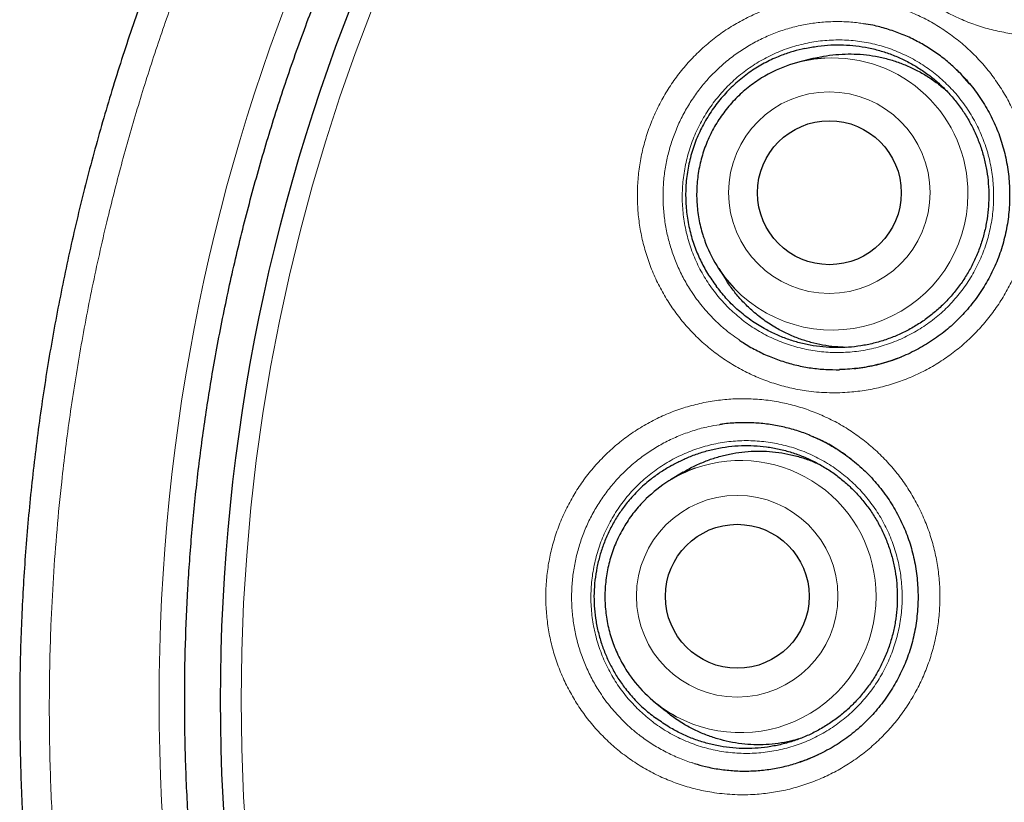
# Model space of a CAD drawing. Header units: millimetres. Extents: x 8 to 961, y 12 to 932.
# Tile 121 of 177: x 545.72 to 554.1, y 913.35 to 920. Entities that reach past the tile are written whole.
import ezdxf

# ---------------------------------------------------------------- set-up
doc = ezdxf.new("R2010")
doc.units = ezdxf.units.MM

msp = doc.modelspace()

# ---------------------------------------------------------------- linework, layer by layer
at = {"color": 7, "linetype": 'Continuous', "lineweight": 30}
for p, q in [((552.4808, 919.6743), (552.358, 919.6435)), ((553.8036, 919.458), (553.74, 919.5293)), ((553.8105, 919.4499), (553.8041, 919.458)), ((551.6679, 917.8852), (551.737, 917.779)), ((551.366, 916.1537), (551.2577, 916.088)), ((551.1165, 914.2044), (551.2139, 914.1233)), ((552.4209, 913.7111), (552.5025, 913.7461)), ((552.5028, 913.7462), (552.5145, 913.7513))]:
    msp.add_line(p, q, dxfattribs=at)
at = {"color": 8, "linetype": 'Continuous', "lineweight": 0}
for p, q in [((552.761, 916.291), (552.6907, 916.3381)), ((552.5025, 913.7461), (552.5123, 913.7503))]:
    msp.add_line(p, q, dxfattribs=at)
for centre, radius in [((563.6023, 914.2158), 16.6978), ((563.6023, 914.2158), 15.9984), ((552.6094, 918.5317), 0.8577), ((551.8257, 915.0985), 0.8578)]:
    msp.add_circle(centre, radius, dxfattribs=at)
at = {"color": 7, "linetype": 'Continuous', "lineweight": 30}
for centre, radius in [((563.6023, 914.2158), 16.1738), ((552.6099, 918.5311), 0.6121), ((551.8263, 915.0984), 0.6122)]:
    msp.add_circle(centre, radius, dxfattribs=at)
for centre, radius, start, end in [((552.6386, 918.5237), 1.1544, 93.38953, 117.70926), ((552.6353, 918.5151), 1.1545, 199.39885, 223.63962), ((551.8558, 915.101), 1.1541, 109.71241, 134.3458), ((551.8552, 915.0914), 1.1542, 217.36649, 241.76961)]:
    msp.add_arc(centre, radius, start, end, dxfattribs=at)
at = {"color": 8, "linetype": 'Continuous', "lineweight": 0}
for centre, radius, start, end in [((552.6372, 918.5257), 1.1523, 359.72321, 93.32531), ((552.6336, 918.519), 1.1559, 223.84009, 0.0541), ((551.8535, 915.1004), 1.1539, 359.79656, 109.59644), ((551.8529, 915.093), 1.1546, 241.9104, 0.15981)]:
    msp.add_arc(centre, radius, start, end, dxfattribs=at)
at = {"color": 7, "linetype": 'Continuous', "lineweight": 30}
for points, knots in [([(563.6023, 932.0679), (563.5288, 932.0678), (563.3638, 932.0675), (563.1074, 932.062), (562.8327, 932.0523), (562.5578, 932.0381), (562.2827, 932.0198), (562.0077, 931.9971), (561.7329, 931.9701), (561.4581, 931.9389), (561.1835, 931.9034), (560.9089, 931.8635), (560.6347, 931.8194), (560.3611, 931.7711), (560.0885, 931.7185), (559.8168, 931.6617), (559.5459, 931.6007), (559.2758, 931.5355), (559.0067, 931.4661), (558.739, 931.3926), (558.4728, 931.3151), (558.2081, 931.2335), (557.9447, 931.1479), (557.6828, 931.0582), (557.4226, 930.9646), (557.1644, 930.8672), (556.9083, 930.7659), (556.6535, 930.6606), (556.4, 930.5512), (556.1478, 930.4378), (555.8977, 930.3205), (555.6495, 930.1994), (555.4033, 930.0745), (555.1591, 929.9458), (554.9169, 929.8132), (554.6765, 929.6768), (554.4381, 929.5365), (554.2015, 929.3924), (553.9667, 929.2443), (553.7338, 929.0924), (553.5027, 928.9364), (553.2735, 928.7766), (553.0468, 928.6134), (552.823, 928.447), (552.6026, 928.2776), (552.3853, 928.1053), (552.171, 927.9299), (551.9598, 927.7515), (551.7516, 927.57), (551.5464, 927.3854), (551.3442, 927.1978), (551.145, 927.0071), (550.9487, 926.8132), (550.7554, 926.6163), (550.565, 926.4162), (550.3776, 926.2129), (550.193, 926.0065), (550.0116, 925.7972), (549.8336, 925.5852), (549.6588, 925.3704), (549.4872, 925.1526), (549.3186, 924.9318), (549.1532, 924.7081), (548.991, 924.4816), (548.8322, 924.2523), (548.6769, 924.0206), (548.5252, 923.7865), (548.3772, 923.5502), (548.2329, 923.3118), (548.0925, 923.0715), (547.956, 922.8294), (547.8235, 922.5857), (547.6952, 922.3404), (547.5708, 922.0935), (547.4503, 921.8448), (547.3336, 921.5941), (547.2207, 921.3415), (547.1118, 921.0873), (547.007, 920.8318), (546.9063, 920.5751), (546.8099, 920.3174), (546.7173, 920.0579), (546.6285, 919.7964), (546.5436, 919.5329), (546.4627, 919.268), (546.3859, 919.0017), (546.3132, 918.734), (546.2444, 918.4647), (546.1799, 918.1946), (546.1196, 917.9239), (546.0637, 917.6525), (546.0118, 917.3797), (545.9639, 917.1054), (545.9202, 916.8298), (545.8807, 916.5533), (545.8454, 916.2759), (545.8144, 915.9981), (545.7877, 915.7201), (545.7652, 915.442), (545.7472, 915.1643), (545.7334, 914.8871), (545.724, 914.6106), (545.7189, 914.3351), (545.7182, 914.0605), (545.7217, 913.7852), (545.7295, 913.509), (545.7415, 913.2318), (545.7579, 912.955), (545.7785, 912.6785), (545.8034, 912.4023), (545.8326, 912.1265), (545.8661, 911.851), (545.9038, 911.576), (545.9459, 911.3013), (545.9922, 911.0269), (546.0428, 910.753), (546.0977, 910.4794), (546.157, 910.2063), (546.2204, 909.9337), (546.288, 909.6622), (546.3597, 909.3923), (546.4353, 909.1242), (546.5148, 908.8578), (546.5984, 908.5932), (546.6859, 908.3302), (546.7773, 908.0689), (546.8728, 907.8092), (546.9722, 907.5511), (547.0756, 907.2946), (547.1831, 907.0396), (547.2945, 906.7861), (547.4099, 906.5342), (547.5295, 906.2837), (547.653, 906.0346), (547.7805, 905.7872), (547.912, 905.5417), (548.0473, 905.298), (548.1865, 905.056), (548.3297, 904.8159), (548.4766, 904.5779), (548.627, 904.3423), (548.7808, 904.1095), (548.938, 903.8792), (549.0987, 903.6514), (549.263, 903.4259), (549.4306, 903.2032), (549.6016, 902.9831), (549.7759, 902.7657), (549.9535, 902.5509), (550.1345, 902.3389), (550.3187, 902.1297), (550.5059, 901.9236), (550.6961, 901.7207), (550.8892, 901.5208), (551.0854, 901.3241), (551.2846, 901.1303), (551.4868, 900.9396), (551.692, 900.752), (551.9003, 900.5675), (552.1116, 900.386), (552.3263, 900.2073), (552.5441, 900.0315), (552.7645, 899.859), (552.9876, 899.6904), (553.1488, 899.571), (553.2364, 899.5089), (553.2481, 899.5007)], [0, 0, 0, 0, 0.0048706, 0.0109475, 0.0170113, 0.0231073, 0.0292045, 0.0353048, 0.0414106, 0.047524, 0.0536473, 0.0597831, 0.0659297, 0.0720714, 0.0782102, 0.0843483, 0.0904876, 0.0966298, 0.1027772, 0.1089272, 0.1150454, 0.12117, 0.1272972, 0.1334211, 0.1395369, 0.1456399, 0.1517254, 0.1578055, 0.1639281, 0.1700425, 0.176151, 0.1822557, 0.188359, 0.1944628, 0.2005688, 0.206679, 0.2127956, 0.2189209, 0.2250571, 0.2312062, 0.2373705, 0.2435521, 0.2497423, 0.2559032, 0.2620487, 0.2681816, 0.2743036, 0.2804169, 0.2865234, 0.2926252, 0.2987241, 0.3048223, 0.3109216, 0.3170234, 0.3231297, 0.3292426, 0.335364, 0.3414972, 0.347616, 0.3537331, 0.3598648, 0.3660087, 0.3721624, 0.3783236, 0.3844901, 0.3906594, 0.3968291, 0.4029963, 0.4091587, 0.415314, 0.42146, 0.4275947, 0.4337158, 0.4398224, 0.445932, 0.4520486, 0.4581681, 0.464285, 0.4703944, 0.4764919, 0.4825729, 0.4886513, 0.4947705, 0.5008907, 0.5070137, 0.5131417, 0.5192767, 0.5254211, 0.5315805, 0.537697, 0.5438191, 0.5499613, 0.5561196, 0.5622902, 0.5684691, 0.5746523, 0.5808354, 0.5870134, 0.5931824, 0.5993383, 0.6054774, 0.6115958, 0.61769, 0.6237556, 0.6298146, 0.6359522, 0.6420862, 0.6482179, 0.6543486, 0.6604797, 0.6666122, 0.6727473, 0.6788866, 0.6850312, 0.6911826, 0.6973422, 0.7035114, 0.7096914, 0.7158837, 0.7220771, 0.728251, 0.7344099, 0.7405562, 0.7466919, 0.7528192, 0.7589404, 0.7650576, 0.771173, 0.7772888, 0.7834065, 0.7895282, 0.7956561, 0.8017923, 0.8079391, 0.8141011, 0.8202544, 0.8264149, 0.8325901, 0.8387742, 0.8449615, 0.8511448, 0.8573178, 0.8634692, 0.8696437, 0.8758116, 0.8819749, 0.8881359, 0.8942969, 0.9004594, 0.9066257, 0.9127921, 0.9189469, 0.9250956, 0.9312404, 0.9373836, 0.9435273, 0.949673, 0.9558258, 0.9619702, 0.9681288, 0.9743082, 0.9804996, 0.9866942, 0.9928806, 0.9990496, 1, 1, 1, 1]), ([(580.0818, 914.2158), (580.0802, 914.3884), (580.0771, 914.7335), (580.0518, 915.2507), (580.0114, 915.7669), (579.9545, 916.2816), (579.8816, 916.7942), (579.7925, 917.3043), (579.6905, 917.7972), (579.5769, 918.2729), (579.4535, 918.7312), (579.3169, 919.1857), (579.1673, 919.6361), (579.0048, 920.0821), (578.8241, 920.5365), (578.6242, 920.9985), (578.4038, 921.467), (578.1687, 921.9283), (577.9192, 922.3821), (577.6557, 922.8278), (577.3782, 923.2649), (577.0953, 923.6813), (576.8084, 924.0773), (576.5189, 924.4534), (576.2188, 924.8211), (575.9082, 925.18), (575.5874, 925.5298), (575.2466, 925.8805), (574.8851, 926.2308), (574.5022, 926.5793), (574.1084, 926.9156), (573.7043, 927.2393), (573.2903, 927.5502), (572.8667, 927.8479), (572.4459, 928.1243), (572.0293, 928.3804), (571.6179, 928.6171), (571.2, 928.842), (570.7757, 929.0547), (570.3454, 929.2551), (569.8964, 929.4487), (569.4283, 929.634), (568.9411, 929.8094), (568.4487, 929.9694), (567.9515, 930.1139), (567.45, 930.2426), (566.9447, 930.3556), (566.4502, 930.4499), (565.9673, 930.527), (565.4966, 930.5884), (565.0244, 930.6361), (564.551, 930.6703), (564.0768, 930.6908), (563.5879, 930.6978), (563.0846, 930.6899), (562.5673, 930.6655), (562.0512, 930.6249), (561.5365, 930.5681), (561.0239, 930.4951), (560.5138, 930.4061), (560.0209, 930.304), (559.5452, 930.1905), (559.0869, 930.067), (558.6324, 929.9304), (558.182, 929.7808), (557.736, 929.6183), (557.2816, 929.4377), (556.8196, 929.2378), (556.3511, 929.0173), (555.8898, 928.7822), (555.436, 928.5328), (554.9903, 928.2692), (554.5532, 927.9918), (554.1368, 927.7088), (553.7408, 927.4219), (553.3647, 927.1325), (552.997, 926.8323), (552.6381, 926.5217), (552.2883, 926.2009), (551.9376, 925.8602), (551.5873, 925.4987), (551.2388, 925.1157), (550.9025, 924.722), (550.5788, 924.3179), (550.2679, 923.9038), (549.9702, 923.4802), (549.6938, 923.0595), (549.4377, 922.6428), (549.201, 922.2315), (548.9761, 921.8135), (548.7634, 921.3892), (548.563, 920.959), (548.3694, 920.5099), (548.1841, 920.0419), (548.0087, 919.5547), (547.8487, 919.0623), (547.7042, 918.565), (547.5755, 918.0635), (547.4625, 917.5582), (547.3682, 917.0637), (547.2911, 916.5808), (547.2297, 916.1102), (547.182, 915.638), (547.1478, 915.1646), (547.1273, 914.6904), (547.1203, 914.2014), (547.1282, 913.6981), (547.1526, 913.1809), (547.1932, 912.6647), (547.25, 912.1501), (547.323, 911.6374), (547.412, 911.1274), (547.5141, 910.6344), (547.6276, 910.1588), (547.7511, 909.7005), (547.8877, 909.2459), (548.0373, 908.7955), (548.1998, 908.3496), (548.3804, 907.8952), (548.5803, 907.4332), (548.8008, 906.9647), (549.0359, 906.5033), (549.2853, 906.0496), (549.5489, 905.6039), (549.8263, 905.1667), (550.1093, 904.7504), (550.3962, 904.3544), (550.6856, 903.9782), (550.9857, 903.6105), (551.2963, 903.2516), (551.6172, 902.9019), (551.9579, 902.5511), (552.3194, 902.2008), (552.7024, 901.8523), (553.0961, 901.5161), (553.5002, 901.1923), (553.9143, 900.8814), (554.3379, 900.5837), (554.7586, 900.3073), (555.1753, 900.0513), (555.5866, 899.8145), (556.0046, 899.5897), (556.4289, 899.377), (556.8591, 899.1766), (557.3082, 898.9829), (557.7762, 898.7976), (558.2634, 898.6222), (558.7558, 898.4622), (559.2531, 898.3178), (559.7546, 898.189), (560.2599, 898.0761), (560.7544, 897.9817), (561.2373, 897.9046), (561.7079, 897.8433), (562.1801, 897.7955), (562.6535, 897.7614), (563.1277, 897.7409), (563.6167, 897.7338), (564.12, 897.7417), (564.6372, 897.7661), (565.1534, 897.8068), (565.668, 897.8636), (566.1807, 897.9365), (566.6907, 898.0256), (567.1837, 898.1276), (567.6593, 898.2412), (568.1176, 898.3646), (568.5722, 898.5012), (569.0226, 898.6508), (569.4685, 898.8133), (569.9229, 898.994), (570.3849, 899.1939), (570.8534, 899.4143), (571.3148, 899.6494), (571.7685, 899.8989), (572.2142, 900.1624), (572.6514, 900.4399), (573.0677, 900.7228), (573.4637, 901.0097), (573.8399, 901.2992), (574.2076, 901.5993), (574.5665, 901.9099), (574.9162, 902.2307), (575.267, 902.5715), (575.6173, 902.933), (575.9658, 903.3159), (576.302, 903.7097), (576.6258, 904.1138), (576.9367, 904.5278), (577.2344, 904.9514), (577.5108, 905.3722), (577.7668, 905.7888), (578.0036, 906.2002), (578.2284, 906.6181), (578.4411, 907.0424), (578.6415, 907.4727), (578.8351, 907.9217), (579.0205, 908.3898), (579.1959, 908.8769), (579.3559, 909.3694), (579.5003, 909.8666), (579.6291, 910.3681), (579.742, 910.8734), (579.8364, 911.3679), (579.9135, 911.8508), (579.9748, 912.3215), (580.0226, 912.7937), (580.0566, 913.2671), (580.0778, 913.7412), (580.0805, 914.0576), (580.0818, 914.2158)], [0, 0, 0, 0, 0.005, 0.01, 0.015, 0.0199999, 0.0249999, 0.0299999, 0.0349999, 0.0395832, 0.0441666, 0.0487499, 0.0533333, 0.0579166, 0.0625, 0.0675, 0.0725, 0.0775, 0.0824999, 0.0874999, 0.0924999, 0.0974999, 0.1020832, 0.1066666, 0.1112499, 0.1158333, 0.1204166, 0.125, 0.13, 0.135, 0.14, 0.1449999, 0.1499999, 0.1549999, 0.1599999, 0.1645832, 0.1691666, 0.1737499, 0.1783333, 0.1829166, 0.1875, 0.1925, 0.1975, 0.2025, 0.2074999, 0.2124999, 0.2174999, 0.2224999, 0.2270832, 0.2316666, 0.2362499, 0.2408333, 0.2454166, 0.25, 0.255, 0.26, 0.265, 0.2699999, 0.2749999, 0.2799999, 0.2849999, 0.2895832, 0.2941666, 0.2987499, 0.3033333, 0.3079166, 0.3125, 0.3175, 0.3225, 0.3275, 0.3324999, 0.3374999, 0.3424999, 0.3474999, 0.3520832, 0.3566666, 0.3612499, 0.3658333, 0.3704166, 0.375, 0.38, 0.385, 0.39, 0.3949999, 0.3999999, 0.4049999, 0.4099999, 0.4145832, 0.4191666, 0.4237499, 0.4283333, 0.4329166, 0.4375, 0.4425, 0.4475, 0.4525, 0.4574999, 0.4624999, 0.4674999, 0.4724999, 0.4770832, 0.4816666, 0.4862499, 0.4908333, 0.4954166, 0.5, 0.505, 0.51, 0.515, 0.5199999, 0.5249999, 0.5299999, 0.5349999, 0.5395832, 0.5441666, 0.5487499, 0.5533333, 0.5579166, 0.5625, 0.5675, 0.5725, 0.5775, 0.5824999, 0.5874999, 0.5924999, 0.5974999, 0.6020832, 0.6066666, 0.6112499, 0.6158333, 0.6204166, 0.625, 0.63, 0.635, 0.64, 0.6449999, 0.6499999, 0.6549999, 0.6599999, 0.6645832, 0.6691666, 0.6737499, 0.6783333, 0.6829166, 0.6875, 0.6925, 0.6975, 0.7025, 0.7074999, 0.7124999, 0.7174999, 0.7224999, 0.7270832, 0.7316666, 0.7362499, 0.7408333, 0.7454166, 0.75, 0.755, 0.76, 0.765, 0.7699999, 0.7749999, 0.7799999, 0.7849999, 0.7895832, 0.7941666, 0.7987499, 0.8033333, 0.8079166, 0.8125, 0.8175, 0.8225, 0.8275, 0.8324999, 0.8374999, 0.8424999, 0.8474999, 0.8520832, 0.8566666, 0.8612499, 0.8658333, 0.8704166, 0.875, 0.88, 0.885, 0.89, 0.8949999, 0.8999999, 0.9049999, 0.9099999, 0.9145832, 0.9191666, 0.9237499, 0.9283333, 0.9329166, 0.9375, 0.9425, 0.9475, 0.9525, 0.9574999, 0.9624999, 0.9674999, 0.9724999, 0.9770832, 0.9816666, 0.9862499, 0.9908333, 0.9954166, 1, 1, 1, 1]), ([(553.7228, 919.5472), (553.6956, 919.5739), (553.6386, 919.6297), (553.5435, 919.7048), (553.4402, 919.7743), (553.3311, 919.8343), (553.2173, 919.8851), (553.0995, 919.9258), (552.994, 919.9541), (552.9273, 919.9642), (552.9015, 919.9681)], [0, 0, 0, 0, 0.121633, 0.254381, 0.386656, 0.518931, 0.651678, 0.784426, 0.916701, 1, 1, 1, 1]), ([(552.4024, 919.7574), (552.4387, 919.7647), (552.5117, 919.7794), (552.6213, 919.7891), (552.7299, 919.7901), (552.8373, 919.7819), (552.9449, 919.7646), (553.0504, 919.7381), (553.1525, 919.7031), (553.2511, 919.6597), (553.3468, 919.6076), (553.4375, 919.5476), (553.5222, 919.4806), (553.6008, 919.4069), (553.6738, 919.3259), (553.7395, 919.2391), (553.7973, 919.1477), (553.8471, 919.052), (553.8892, 918.9512), (553.9225, 918.8474), (553.9467, 918.7419), (553.9621, 918.635), (553.9686, 918.5258), (553.9657, 918.4167), (553.9537, 918.309), (553.933, 918.2029), (553.903, 918.0977), (553.8643, 917.9956), (553.8175, 917.8978), (553.7629, 917.8045), (553.6999, 917.715), (553.6297, 917.6314), (553.5533, 917.5546), (553.4711, 917.4846), (553.3822, 917.421), (553.2884, 917.3654), (553.191, 917.3182), (553.0904, 917.2794), (552.9856, 917.2488), (552.8788, 917.2274), (552.7715, 917.2151), (552.6638, 917.2119), (552.5549, 917.2178), (552.4472, 917.233), (552.342, 917.2571), (552.2394, 917.2898), (552.1387, 917.3315), (552.0339, 917.3859), (551.9272, 917.4549), (551.823, 917.5395), (551.7277, 917.6337), (551.6734, 917.7036), (551.6461, 917.7387)], [0, 0, 0, 0, 0.020114, 0.040381, 0.059639, 0.079032, 0.098846, 0.118805, 0.138064, 0.157456, 0.17727, 0.19723, 0.216489, 0.235881, 0.255695, 0.275655, 0.294914, 0.314306, 0.33412, 0.35408, 0.373338, 0.392731, 0.412545, 0.432504, 0.451763, 0.471155, 0.490969, 0.510929, 0.530188, 0.54958, 0.569394, 0.589354, 0.608613, 0.628005, 0.647819, 0.667779, 0.687037, 0.70643, 0.726244, 0.746203, 0.765462, 0.784854, 0.804668, 0.824628, 0.843887, 0.863279, 0.883093, 0.903053, 0.927384, 0.951988, 0.975866, 1, 1, 1, 1]), ([(552.4024, 919.7574), (552.369, 919.7497), (552.3023, 919.7344), (552.1959, 919.6985), (552.0843, 919.6496), (551.9666, 919.5826), (551.8539, 919.5002), (551.7482, 919.4028), (551.6538, 919.2944), (551.5722, 919.1762), (551.504, 919.0498), (551.4498, 918.9162), (551.4117, 918.7766), (551.3897, 918.6331), (551.3843, 918.4896), (551.3949, 918.348), (551.4203, 918.21), (551.459, 918.0791), (551.5103, 917.9569), (551.571, 917.8432), (551.6211, 917.7735), (551.6461, 917.7387)], [0, 0, 0, 0, 0.040022, 0.080044, 0.131156, 0.182264, 0.23801, 0.293944, 0.349706, 0.405407, 0.461278, 0.51697, 0.573249, 0.629726, 0.686017, 0.7405, 0.795143, 0.849625, 0.89971, 0.949925, 1, 1, 1, 1]), ([(552.4811, 919.6734), (552.49, 919.6759), (552.533, 919.688), (552.6124, 919.7009), (552.7172, 919.7114), (552.8219, 919.7124), (552.926, 919.7048), (553.0304, 919.6882), (553.1326, 919.6628), (553.2317, 919.6291), (553.3273, 919.5873), (553.4203, 919.5371), (553.5079, 919.4787), (553.572, 919.4302), (553.6043, 919.3995), (553.6117, 919.3925)], [0, 0, 0, 0, 0.0228503, 0.1102173, 0.1982269, 0.2831448, 0.3686522, 0.4560193, 0.5440288, 0.6289467, 0.7144542, 0.8018212, 0.8898308, 0.9747487, 1, 1, 1, 1]), ([(552.1018, 919.5454), (552.0839, 919.5358), (552.0454, 919.5151), (551.9888, 919.4787), (551.9317, 919.4374), (551.8772, 919.3926), (551.8255, 919.3446), (551.7768, 919.2935), (551.7313, 919.2396), (551.6892, 919.183), (551.6505, 919.1239), (551.6155, 919.0626), (551.5843, 918.9992), (551.557, 918.9341), (551.5337, 918.8675), (551.5145, 918.7995), (551.4995, 918.7306), (551.4886, 918.6608), (551.482, 918.5905), (551.4797, 918.52), (551.4817, 918.4494), (551.488, 918.3791), (551.4984, 918.3094), (551.5133, 918.2404), (551.5293, 918.1812), (551.542, 918.1456), (551.5468, 918.1321)], [0, 0, 0, 0, 0.036711, 0.079302, 0.121895, 0.164492, 0.207092, 0.249694, 0.292299, 0.334906, 0.377516, 0.420127, 0.462739, 0.505353, 0.547968, 0.590583, 0.633197, 0.675812, 0.718426, 0.761038, 0.803649, 0.846258, 0.888866, 0.931471, 0.974073, 1, 1, 1, 1]), ([(553.6962, 919.5738), (553.7002, 919.5701), (553.7235, 919.5483), (553.7633, 919.5057), (553.8152, 919.4457), (553.8636, 919.3827), (553.9088, 919.317), (553.9504, 919.249), (553.9882, 919.179), (554.0221, 919.1073), (554.0517, 919.0345), (554.0771, 918.9604), (554.0985, 918.8849), (554.116, 918.8077), (554.1295, 918.7291), (554.1389, 918.6493), (554.1441, 918.5687), (554.1451, 918.4877), (554.1418, 918.4068), (554.1342, 918.3263), (554.1224, 918.2467), (554.1065, 918.1683), (554.0866, 918.0915), (554.0626, 918.0165), (554.0347, 917.9433), (554.0028, 917.8715), (553.9669, 917.801), (553.9269, 917.7318), (553.8832, 917.6648), (553.836, 917.6002), (553.7855, 917.5383), (553.732, 917.4795), (553.6754, 917.4237), (553.6159, 917.371), (553.5536, 917.3214), (553.4887, 917.2753), (553.4213, 917.2327), (553.3517, 917.1938), (553.2801, 917.1587), (553.2072, 917.1276), (553.1329, 917.1008), (553.0576, 917.078), (552.9808, 917.0592), (552.9028, 917.0445), (552.8238, 917.0341), (552.7549, 917.0282), (552.7124, 917.0274), (552.6965, 917.0272)], [0, 0, 0, 0, 0.004699, 0.027537, 0.050301, 0.073165, 0.096086, 0.119021, 0.14191, 0.16471, 0.187314, 0.209646, 0.232145, 0.254863, 0.277769, 0.300825, 0.323989, 0.347212, 0.370446, 0.393625, 0.416701, 0.439631, 0.462378, 0.484913, 0.507261, 0.52964, 0.552425, 0.575315, 0.598263, 0.621216, 0.644111, 0.666904, 0.689614, 0.712449, 0.735281, 0.758122, 0.780982, 0.803868, 0.826793, 0.849663, 0.872198, 0.894807, 0.917531, 0.940358, 0.963274, 0.986257, 1, 1, 1, 1]), ([(551.9487, 917.5319), (551.9236, 917.5555), (551.8733, 917.6027), (551.8057, 917.6823), (551.7602, 917.7414), (551.7397, 917.7755), (551.7374, 917.7793)], [0, 0, 0, 0, 0.3160764, 0.6343474, 0.9595399, 1, 1, 1, 1]), ([(552.7519, 917.216), (552.7208, 917.2171), (552.654, 917.2195), (552.5538, 917.234), (552.4518, 917.2569), (552.3523, 917.2884), (552.2546, 917.3286), (552.153, 917.3812), (552.0491, 917.4473), (551.9823, 917.5036), (551.9487, 917.5319)], [0, 0, 0, 0, 0.105926, 0.227061, 0.343941, 0.461632, 0.581883, 0.703018, 0.850685, 1, 1, 1, 1]), ([(551.8386, 917.2821), (551.8509, 917.2733), (551.897, 917.2404), (551.983, 917.1925), (552.0954, 917.1388), (552.2121, 917.0954), (552.3321, 917.0621), (552.4546, 917.0392), (552.5765, 917.026), (552.6575, 917.0259), (552.6969, 917.0259)], [0, 0, 0, 0, 0.049715, 0.186649, 0.323582, 0.460028, 0.596474, 0.733407, 0.87034, 1, 1, 1, 1]), ([(552.8193, 917.035), (552.825, 917.0355), (552.8574, 917.0383), (552.9161, 917.0476), (552.9951, 917.0631), (553.0732, 917.0832), (553.15, 917.107), (553.2, 917.1263), (553.2248, 917.1359)], [0, 0, 0, 0, 0.041188, 0.232828, 0.425003, 0.617375, 0.809516, 1, 1, 1, 1]), ([(552.4528, 916.4632), (552.4473, 916.4657), (552.4039, 916.4853), (552.319, 916.5129), (552.1988, 916.5448), (552.076, 916.5651), (551.9517, 916.5756), (551.8272, 916.5747), (551.7344, 916.5686), (551.6841, 916.5595), (551.6744, 916.5578)], [0, 0, 0, 0, 0.0227523, 0.179754, 0.3361966, 0.4926392, 0.6496408, 0.8066425, 0.9630851, 1, 1, 1, 1]), ([(552.4528, 916.464), (552.4649, 916.4589), (552.5013, 916.4436), (552.5609, 916.415), (552.6305, 916.3772), (552.698, 916.3356), (552.7631, 916.2904), (552.8258, 916.2417), (552.8859, 916.1895), (552.9432, 916.1343), (552.9973, 916.076), (553.0481, 916.0149), (553.0957, 915.9512), (553.1399, 915.8848), (553.1806, 915.816), (553.2174, 915.7454), (553.2503, 915.6731), (553.2789, 915.5998), (553.3033, 915.5253), (553.3236, 915.4494), (553.3401, 915.3719), (553.3525, 915.293), (553.3608, 915.213), (553.365, 915.1323), (553.3648, 915.0513), (553.3604, 914.9704), (553.3518, 914.89), (553.339, 914.8105), (553.322, 914.7323), (553.301, 914.6558), (553.2761, 914.5812), (553.2472, 914.5084), (553.2144, 914.4371), (553.1775, 914.3671), (553.1366, 914.2986), (553.0921, 914.2322), (553.044, 914.1683), (552.9927, 914.1072), (552.9384, 914.0492), (552.8811, 913.9943), (552.821, 913.9425), (552.758, 913.8939), (552.6925, 913.8488), (552.6247, 913.8073), (552.5546, 913.7694), (552.4825, 913.7356), (552.4174, 913.7085), (552.3759, 913.6946), (552.3594, 913.6891)], [0, 0, 0, 0, 0.010979, 0.033135, 0.055243, 0.077341, 0.09945, 0.121585, 0.14376, 0.165979, 0.188126, 0.210198, 0.232366, 0.25459, 0.276828, 0.299022, 0.321129, 0.343046, 0.364699, 0.386514, 0.408542, 0.430752, 0.453109, 0.475571, 0.498091, 0.520623, 0.543101, 0.56548, 0.587719, 0.609781, 0.631638, 0.653312, 0.675019, 0.69712, 0.719323, 0.741583, 0.763849, 0.78606, 0.808171, 0.830198, 0.852351, 0.874501, 0.896661, 0.918838, 0.941041, 0.963282, 0.985471, 1, 1, 1, 1]), ([(552.6907, 916.3381), (552.6802, 916.3454), (552.6354, 916.3759), (552.5619, 916.4157), (552.4973, 916.4437), (552.4707, 916.4552)], [0, 0, 0, 0, 0.153687, 0.651584, 1, 1, 1, 1]), ([(551.2666, 916.21), (551.2945, 916.2253), (551.3506, 916.256), (551.442, 916.2954), (551.5396, 916.3291), (551.644, 916.3556), (551.7516, 916.3733), (551.86, 916.3818), (551.968, 916.3811), (552.0752, 916.3713), (552.1825, 916.3524), (552.2876, 916.3243), (552.3892, 916.2877), (552.4872, 916.2429), (552.5822, 916.1894), (552.6721, 916.128), (552.7559, 916.0597), (552.8336, 915.9848), (552.9055, 915.9027), (552.9701, 915.8148), (553.0266, 915.7225), (553.0752, 915.6261), (553.116, 915.5246), (553.148, 915.4203), (553.1709, 915.3144), (553.1849, 915.2072), (553.19, 915.0979), (553.1857, 914.9888), (553.1725, 914.8812), (553.1504, 914.7753), (553.1191, 914.6705), (553.0791, 914.5689), (553.0311, 914.4718), (552.9754, 914.3792), (552.9113, 914.2907), (552.8401, 914.2081), (552.7628, 914.1324), (552.6797, 914.0636), (552.5901, 914.0012), (552.4957, 913.947), (552.3978, 913.9012), (552.2967, 913.8639), (552.1916, 913.8348), (552.0847, 913.815), (551.9772, 913.8043), (551.8695, 913.8027), (551.7608, 913.8102), (551.6534, 913.827), (551.5485, 913.8527), (551.4463, 913.8869), (551.3464, 913.9303), (551.2421, 913.9857), (551.1754, 914.0324), (551.1389, 914.058)], [0, 0, 0, 0, 0.0172998, 0.0346962, 0.0539546, 0.0733466, 0.0931604, 0.1131199, 0.1323782, 0.1517702, 0.171584, 0.1915435, 0.2108018, 0.2301939, 0.2500077, 0.2699671, 0.2892255, 0.3086175, 0.3284313, 0.3483908, 0.3676491, 0.3870412, 0.4068549, 0.4268144, 0.4460727, 0.4654648, 0.4852785, 0.505238, 0.5244964, 0.5438884, 0.5637022, 0.5836617, 0.60292, 0.622312, 0.6421258, 0.6620853, 0.6813436, 0.7007356, 0.7205494, 0.7405089, 0.7597672, 0.7791593, 0.798973, 0.8189325, 0.8381909, 0.8575829, 0.8773967, 0.8973562, 0.9166145, 0.9360065, 0.9558203, 0.9757798, 1, 1, 1, 1]), ([(551.3662, 916.1535), (551.368, 916.1546), (551.3991, 916.1752), (551.4643, 916.2083), (551.5603, 916.2511), (551.6598, 916.2847), (551.7611, 916.3099), (551.8654, 916.3266), (551.9702, 916.3343), (552.0751, 916.3332), (552.179, 916.3232), (552.2829, 916.3044), (552.3842, 916.2765), (552.4657, 916.248), (552.5114, 916.2262), (552.5261, 916.2192)], [0, 0, 0, 0, 0.005357, 0.092386, 0.180684, 0.26588, 0.352292, 0.439321, 0.527619, 0.612815, 0.699227, 0.786256, 0.874554, 0.95975, 1, 1, 1, 1]), ([(552.7945, 916.2651), (552.7735, 916.281), (552.7399, 916.3066), (552.7044, 916.3293), (552.691, 916.3379)], [0, 0, 0, 0, 0.623299, 1, 1, 1, 1]), ([(551.2666, 916.21), (551.2371, 916.1929), (551.1778, 916.1586), (551.0869, 916.093), (550.9945, 916.0134), (550.9104, 915.9237), (550.8403, 915.8328), (550.7823, 915.7427), (550.7316, 915.647), (550.6892, 915.5475), (550.6555, 915.4457), (550.6301, 915.3416), (550.6133, 915.2347), (550.6056, 915.1265), (550.6072, 915.0187), (550.6182, 914.911), (550.6388, 914.8036), (550.6683, 914.6994), (550.7056, 914.6001), (550.7501, 914.5053), (550.8025, 914.4136), (550.8669, 914.3196), (550.9448, 914.2265), (551.0364, 914.1357), (551.1047, 914.0839), (551.1389, 914.058)], [0, 0, 0, 0, 0.039887, 0.080029, 0.13085, 0.182231, 0.223481, 0.264733, 0.30721, 0.349687, 0.390923, 0.432158, 0.474561, 0.516964, 0.558581, 0.600198, 0.643116, 0.686036, 0.7264, 0.766764, 0.808209, 0.849653, 0.899729, 0.949934, 1, 1, 1, 1]), ([(551.049, 915.926), (551.047, 915.9241), (551.0278, 915.9063), (550.9942, 915.8696), (550.9486, 915.8159), (550.9067, 915.7592), (550.8682, 915.7001), (550.8334, 915.6387), (550.8023, 915.5753), (550.7752, 915.5102), (550.752, 915.4435), (550.733, 915.3755), (550.7181, 915.3065), (550.7074, 915.2368), (550.7009, 915.1664), (550.6988, 915.0959), (550.7009, 915.0253), (550.7073, 914.955), (550.718, 914.8852), (550.7328, 914.8162), (550.7519, 914.7482), (550.775, 914.6816), (550.8021, 914.6164), (550.8331, 914.553), (550.8681, 914.4918), (550.9028, 914.4376), (550.9275, 914.4051), (550.938, 914.3913)], [0, 0, 0, 0, 0.0048536, 0.0467598, 0.088669, 0.1305813, 0.1724965, 0.2144146, 0.2563353, 0.2982586, 0.3401841, 0.3821117, 0.4240409, 0.4659716, 0.5079034, 0.549836, 0.5917688, 0.6337015, 0.6756338, 0.7175653, 0.7594956, 0.8014244, 0.8433515, 0.8852765, 0.9271991, 0.9691192, 1, 1, 1, 1]), ([(552.3501, 913.8852), (552.327, 913.8786), (552.2697, 913.8621), (552.1769, 913.8462), (552.0726, 913.8361), (551.9682, 913.835), (551.8629, 913.8428), (551.7591, 913.8595), (551.6575, 913.8848), (551.5587, 913.9185), (551.4619, 913.9607), (551.3616, 914.0158), (551.2782, 914.07), (551.2301, 914.1115), (551.215, 914.1247)], [0, 0, 0, 0, 0.059581, 0.14797, 0.233253, 0.319753, 0.406871, 0.495259, 0.580543, 0.666418, 0.754161, 0.842549, 0.950297, 1, 1, 1, 1]), ([(551.4608, 913.6771), (551.492, 913.6678), (551.563, 913.6468), (551.6769, 913.626), (551.8008, 913.6128), (551.9253, 913.6104), (552.0495, 913.6187), (552.1727, 913.6376), (552.2933, 913.6658), (552.3708, 913.6929), (552.4091, 913.7063)], [0, 0, 0, 0, 0.1008902, 0.2299318, 0.3589734, 0.4875555, 0.6161376, 0.7451792, 0.8742208, 1, 1, 1, 1])]:
    msp.add_open_spline(points, degree=3, knots=knots, dxfattribs=at)
at = {"color": 8, "linetype": 'Continuous', "lineweight": 0}
for points, knots in [([(563.6023, 931.8163), (563.4378, 931.8149), (563.1086, 931.8122), (562.6153, 931.7904), (562.1226, 931.7558), (561.6312, 931.707), (561.139, 931.6444), (560.6464, 931.5674), (560.1535, 931.4761), (559.6633, 931.3709), (559.1763, 931.2518), (558.6981, 931.1204), (558.2288, 930.9773), (557.7685, 930.8229), (557.3103, 930.655), (556.8547, 930.4733), (556.4021, 930.2779), (555.955, 930.0697), (555.514, 929.8492), (555.0753, 929.6142), (554.6394, 929.3645), (554.2066, 929.1), (553.7816, 928.8232), (553.3924, 928.5535), (553.0375, 928.2939), (552.7153, 928.0467), (552.3765, 927.7742), (552.0227, 927.4744), (551.6559, 927.1456), (551.2984, 926.8066), (550.9506, 926.4577), (550.5956, 926.081), (550.2354, 925.6747), (549.8724, 925.2377), (549.5235, 924.7892), (549.2288, 924.3843), (548.9832, 924.0274), (548.7593, 923.6873), (548.5217, 923.3067), (548.2737, 922.8841), (548.057, 922.4901), (547.8684, 922.1267), (547.6996, 921.7841), (547.533, 921.4262), (547.3696, 921.0526), (547.2039, 920.6487), (547.0384, 920.2134), (546.8757, 919.7463), (546.7261, 919.2747), (546.5898, 918.7991), (546.4605, 918.2956), (546.3408, 917.7637), (546.2335, 917.2033), (546.1441, 916.6397), (546.0796, 916.1272), (546.0345, 915.6669), (546.004, 915.2595), (545.9802, 914.7964), (545.968, 914.2776), (545.9732, 913.7035), (545.995, 913.1824), (546.0277, 912.7146), (546.0665, 912.3001), (546.1162, 911.8759), (546.1777, 911.4425), (546.2519, 911.0003), (546.3372, 910.56), (546.4307, 910.1344), (546.5315, 909.7234), (546.6384, 909.3271), (546.7701, 908.8801), (546.9313, 908.3842), (547.1274, 907.8417), (547.3215, 907.3549), (547.5084, 906.9224), (547.6835, 906.5423), (547.8722, 906.1569), (548.0752, 905.7666), (548.2933, 905.3722), (548.5212, 904.9834), (548.7516, 904.6121), (548.9833, 904.258), (549.2153, 903.9204), (549.4873, 903.5435), (549.8032, 903.1302), (550.1671, 902.6844), (550.5106, 902.2904), (550.8291, 901.9448), (551.1191, 901.6448), (551.4237, 901.3442), (551.7433, 901.0439), (552.0784, 900.7445), (552.4208, 900.4538), (552.7778, 900.1658), (553.1495, 899.8815), (553.5362, 899.6016), (553.932, 899.3309), (554.3369, 899.0696), (554.7506, 898.818), (555.1711, 898.5777), (555.5978, 898.3489), (556.0344, 898.1299), (556.4809, 897.9213), (556.9371, 897.7235), (557.3988, 897.5388), (557.8592, 897.3695), (558.3179, 897.2152), (558.7743, 897.0753), (559.2366, 896.9473), (559.7047, 896.8314), (560.1781, 896.728), (560.6544, 896.6378), (561.1329, 896.5609), (561.6178, 896.4969), (562.1089, 896.4462), (562.606, 896.4098), (563.104, 896.3868), (563.4362, 896.384), (563.6023, 896.3826)], [0, 0, 0, 0, 0.0088928, 0.0177908, 0.0266906, 0.0355888, 0.0444817, 0.0535088, 0.0625414, 0.0715758, 0.0806084, 0.0896355, 0.0983822, 0.1071306, 0.1158772, 0.1247564, 0.1336409, 0.1425272, 0.1514117, 0.160291, 0.1694271, 0.178567, 0.1877068, 0.1968429, 0.2041589, 0.2114759, 0.2187919, 0.227663, 0.2365394, 0.2454175, 0.2542938, 0.2631648, 0.2733982, 0.2836368, 0.2938755, 0.3041089, 0.3107018, 0.3172947, 0.3261223, 0.3349515, 0.3437791, 0.3504289, 0.3570787, 0.3644246, 0.3717715, 0.3791175, 0.3880258, 0.3969394, 0.4058548, 0.4147685, 0.423677, 0.4339539, 0.4442361, 0.4545183, 0.4647952, 0.4721563, 0.4795182, 0.4868792, 0.4972215, 0.5075665, 0.5179087, 0.5254104, 0.5329131, 0.5404149, 0.5484931, 0.5565738, 0.5646545, 0.5727327, 0.5801292, 0.5875266, 0.5949231, 0.605315, 0.6157096, 0.6261015, 0.63364, 0.6411797, 0.6487182, 0.6568369, 0.6649581, 0.6730794, 0.6811981, 0.6885771, 0.6959571, 0.7033362, 0.7137028, 0.7240721, 0.7344387, 0.7419567, 0.7494758, 0.7569938, 0.765087, 0.7731828, 0.7812786, 0.7893718, 0.7979717, 0.8065731, 0.8151729, 0.8238934, 0.8326187, 0.8413455, 0.8500707, 0.8587911, 0.8677475, 0.8767074, 0.8856673, 0.8946236, 0.9032239, 0.9118259, 0.9204262, 0.9291539, 0.9378867, 0.9466212, 0.9553539, 0.9640815, 0.9730593, 0.9820409, 0.9910224, 1, 1, 1, 1]), ([(555.0253, 923.1148), (554.981, 923.1309), (554.8923, 923.1632), (554.7546, 923.1971), (554.6147, 923.2203), (554.4734, 923.2314), (554.3317, 923.2303), (554.1904, 923.2173), (554.0505, 923.1926), (553.9134, 923.1563), (553.7798, 923.1084), (553.6505, 923.0493), (553.5265, 922.9797), (553.4089, 922.9001), (553.2986, 922.8106), (553.196, 922.7121), (553.1018, 922.6055), (553.017, 922.4915), (552.9423, 922.3706), (552.8779, 922.2438), (552.8242, 922.1121), (552.7818, 921.9766), (552.7512, 921.8379), (552.7323, 921.6971), (552.7251, 921.5553), (552.7298, 921.4135), (552.7467, 921.2727), (552.7754, 921.1337), (552.8156, 920.9977), (552.8669, 920.8656), (552.9294, 920.7386), (553.0025, 920.6171), (553.0854, 920.5022), (553.1776, 920.3948), (553.2787, 920.2958), (553.3879, 920.2056), (553.5043, 920.1248), (553.6269, 920.0541), (553.7552, 919.9944), (553.8883, 919.9455), (554.0249, 919.9079), (554.1758, 919.8798), (554.3404, 919.8653), (554.5058, 919.8681), (554.6584, 919.8854), (554.7977, 919.9132), (554.9342, 919.9524), (555.0669, 920.0029), (555.1947, 920.0647), (555.3171, 920.137), (555.4331, 920.2192), (555.5418, 920.3108), (555.6422, 920.4113), (555.7339, 920.52), (555.8164, 920.636), (555.8888, 920.7582), (555.9504, 920.8862), (556.0011, 921.019), (556.0407, 921.1556), (556.0687, 921.2948), (556.0845, 921.4358), (556.0886, 921.5778), (556.0808, 921.7196), (556.0612, 921.86), (556.0296, 921.9981), (555.9864, 922.1333), (555.9322, 922.2643), (555.8673, 922.3901), (555.7917, 922.5098), (555.7062, 922.6229), (555.6117, 922.7284), (555.5087, 922.8254), (555.3977, 922.9132), (555.2796, 922.9912), (555.1556, 923.0599), (555.0687, 923.0965), (555.0253, 923.1148)], [0, 0, 0, 0, 0.0133996, 0.0268471, 0.0402946, 0.0536942, 0.0670938, 0.0805413, 0.0939887, 0.1073883, 0.1207879, 0.1342354, 0.1476829, 0.1610825, 0.1744821, 0.1879296, 0.2013771, 0.2147767, 0.2281763, 0.2416237, 0.2550712, 0.2684708, 0.2818704, 0.2953179, 0.3087654, 0.322165, 0.3355646, 0.3490121, 0.3624596, 0.3758592, 0.3892587, 0.4027062, 0.4161537, 0.4295533, 0.4429529, 0.4564004, 0.4698479, 0.4832475, 0.4966471, 0.5100946, 0.5235421, 0.5369417, 0.5537017, 0.5704617, 0.5838613, 0.5973088, 0.6107563, 0.6241559, 0.6375555, 0.651003, 0.6644504, 0.67785, 0.6912496, 0.7046971, 0.7181446, 0.7315442, 0.7449438, 0.7583913, 0.7718388, 0.7852384, 0.798638, 0.8120854, 0.8255329, 0.8389325, 0.8523321, 0.8657796, 0.8792271, 0.8926267, 0.9060263, 0.9194738, 0.9329213, 0.9463209, 0.9597167, 0.9731604, 0.9866041, 1, 1, 1, 1]), ([(553.271, 920.0798), (553.2267, 920.096), (553.1381, 920.1283), (553.0005, 920.1624), (552.8608, 920.1857), (552.7197, 920.1969), (552.5781, 920.196), (552.4369, 920.1831), (552.2972, 920.1585), (552.1602, 920.1222), (552.0268, 920.0743), (551.8977, 920.0153), (551.7739, 919.9457), (551.6564, 919.8661), (551.5462, 919.7766), (551.4438, 919.6781), (551.3498, 919.5714), (551.2651, 919.4573), (551.1905, 919.3364), (551.1263, 919.2095), (551.0727, 919.0777), (551.0304, 918.9421), (550.9999, 918.8033), (550.981, 918.6624), (550.9739, 918.5204), (550.9787, 918.3784), (550.9957, 918.2375), (551.0244, 918.0984), (551.0645, 917.9621), (551.1159, 917.8299), (551.1784, 917.7027), (551.2515, 917.5811), (551.3344, 917.466), (551.4265, 917.3584), (551.5276, 917.2592), (551.6367, 917.1688), (551.753, 917.0878), (551.8755, 917.017), (552.0037, 916.957), (552.1366, 916.9081), (552.2732, 916.8703), (552.4239, 916.8421), (552.5884, 916.8275), (552.7535, 916.8301), (552.906, 916.8473), (553.0451, 916.875), (553.1815, 916.9142), (553.314, 916.9647), (553.4416, 917.0264), (553.5639, 917.0987), (553.6798, 917.1809), (553.7882, 917.2725), (553.8885, 917.3731), (553.9801, 917.4818), (554.0624, 917.5978), (554.1346, 917.7201), (554.1961, 917.8482), (554.2468, 917.9811), (554.2862, 918.1178), (554.3141, 918.2571), (554.3299, 918.3983), (554.3339, 918.5404), (554.326, 918.6823), (554.3064, 918.8229), (554.2748, 918.9612), (554.2316, 919.0965), (554.1774, 919.2278), (554.1124, 919.3538), (554.0369, 919.4737), (553.9514, 919.5869), (553.8569, 919.6925), (553.754, 919.7898), (553.6431, 919.8777), (553.525, 919.9559), (553.4012, 920.0248), (553.3143, 920.0615), (553.271, 920.0798)], [0, 0, 0, 0, 0.0133996, 0.0268471, 0.0402946, 0.0536942, 0.0670938, 0.0805413, 0.0939887, 0.1073883, 0.1207879, 0.1342354, 0.1476829, 0.1610825, 0.1744821, 0.1879296, 0.2013771, 0.2147767, 0.2281763, 0.2416238, 0.2550712, 0.2684708, 0.2818704, 0.2953179, 0.3087654, 0.322165, 0.3355646, 0.3490121, 0.3624596, 0.3758592, 0.3892588, 0.4027062, 0.4161537, 0.4295533, 0.4429529, 0.4564004, 0.4698479, 0.4832475, 0.4966471, 0.5100946, 0.5235421, 0.5369417, 0.5537022, 0.5704627, 0.5838623, 0.5973097, 0.6107572, 0.6241568, 0.6375564, 0.6510039, 0.6644514, 0.677851, 0.6912506, 0.7046981, 0.7181456, 0.7315452, 0.7449448, 0.7583922, 0.7718397, 0.7852393, 0.7986389, 0.8120864, 0.8255339, 0.8389335, 0.8523331, 0.8657806, 0.879228, 0.8926276, 0.9060272, 0.9194747, 0.9329222, 0.9463218, 0.9597174, 0.9731609, 0.9866044, 1, 1, 1, 1]), ([(552.9015, 919.9681), (552.8864, 919.9708), (552.8303, 919.9807), (552.7318, 919.9871), (552.6072, 919.9872), (552.4831, 919.9763), (552.3603, 919.9548), (552.2397, 919.9229), (552.122, 919.8812), (552.0083, 919.8298), (551.8995, 919.7687), (551.796, 919.6987), (551.6986, 919.6203), (551.6083, 919.5341), (551.5256, 919.4404), (551.451, 919.34), (551.3849, 919.2337), (551.3279, 919.1224), (551.2808, 919.0067), (551.2434, 918.8873), (551.2161, 918.7652), (551.199, 918.6413), (551.1927, 918.5166), (551.1968, 918.3916), (551.2112, 918.2674), (551.236, 918.145), (551.2712, 918.0253), (551.3163, 917.9088), (551.3709, 917.7965), (551.4402, 917.6806), (551.5255, 917.5628), (551.597, 917.4877), (551.6327, 917.4502)], [0, 0, 0, 0, 0.012375, 0.045917, 0.079459, 0.112881, 0.146304, 0.179846, 0.213388, 0.24681, 0.280233, 0.313775, 0.347317, 0.380739, 0.414162, 0.447704, 0.481246, 0.514668, 0.548091, 0.581633, 0.615174, 0.648597, 0.68202, 0.715561, 0.749103, 0.782526, 0.815948, 0.84949, 0.883032, 0.916455, 0.958227, 1, 1, 1, 1]), ([(551.7513, 917.5533), (551.7172, 917.5894), (551.6488, 917.6616), (551.5625, 917.7837), (551.4892, 917.9139), (551.4317, 918.0519), (551.3897, 918.1955), (551.3639, 918.3429), (551.3551, 918.4923), (551.3629, 918.6419), (551.3872, 918.7897), (551.4282, 918.9337), (551.4849, 919.0724), (551.5566, 919.2039), (551.6429, 919.3264), (551.7421, 919.4385), (551.853, 919.539), (551.9748, 919.626), (552.1053, 919.699), (552.2431, 919.757), (552.3865, 919.7988), (552.5337, 919.8244), (552.6827, 919.8335), (552.8317, 919.8254), (552.9789, 919.8007), (553.1224, 919.7598), (553.2602, 919.7026), (553.3908, 919.6305), (553.5125, 919.5442), (553.6236, 919.4444), (553.7229, 919.3329), (553.8092, 919.211), (553.8809, 919.0799), (553.9377, 918.9416), (553.9789, 918.7978), (554.0033, 918.6501), (554.0112, 918.5007), (554.0025, 918.3511), (553.9768, 918.2036), (553.9349, 918.0598), (553.8774, 917.9214), (553.8044, 917.7906), (553.7175, 917.6687), (553.6176, 917.5571), (553.5056, 917.4577), (553.3834, 917.3714), (553.2524, 917.2992), (553.1141, 917.2425), (552.9704, 917.2016), (552.8231, 917.1768), (552.674, 917.1692), (552.5251, 917.1782), (552.378, 917.2038), (552.235, 917.2461), (552.0975, 917.304), (551.9702, 917.3757), (551.8535, 917.4582), (551.7854, 917.5216), (551.7513, 917.5533)], [0, 0, 0, 0, 0.017879, 0.035815, 0.053694, 0.071573, 0.089509, 0.107388, 0.125266, 0.143202, 0.161081, 0.17896, 0.196896, 0.214775, 0.232654, 0.25059, 0.268469, 0.286348, 0.304284, 0.322162, 0.340041, 0.357977, 0.375856, 0.393735, 0.411671, 0.42955, 0.447429, 0.465365, 0.483244, 0.501123, 0.519059, 0.536938, 0.554816, 0.572752, 0.590631, 0.60851, 0.626446, 0.644325, 0.662204, 0.68014, 0.698019, 0.715898, 0.733834, 0.751713, 0.769591, 0.787527, 0.805406, 0.823285, 0.841221, 0.8591, 0.876979, 0.894915, 0.912794, 0.930673, 0.948609, 0.966488, 0.983244, 1, 1, 1, 1]), ([(551.6327, 917.4502), (551.6553, 917.4287), (551.7006, 917.3857), (551.7692, 917.3291), (551.8168, 917.2969), (551.8386, 917.2821)], [0, 0, 0, 0, 0.3517, 0.7034, 1, 1, 1, 1]), ([(552.5122, 916.6526), (552.4688, 916.6693), (552.3819, 916.7027), (552.2457, 916.7392), (552.1058, 916.765), (551.9642, 916.7785), (551.8233, 916.7801), (551.6827, 916.7699), (551.5422, 916.7475), (551.404, 916.7133), (551.2706, 916.6679), (551.1413, 916.6116), (551.016, 916.5438), (550.8969, 916.4656), (550.7858, 916.3784), (550.6824, 916.2823), (550.5864, 916.1767), (550.4998, 916.0633), (550.4238, 915.9442), (550.3578, 915.8191), (550.3021, 915.6876), (550.2577, 915.5519), (550.2252, 915.4142), (550.2042, 915.2742), (550.1949, 915.1317), (550.1978, 914.9889), (550.2125, 914.8482), (550.2388, 914.7092), (550.277, 914.5716), (550.3268, 914.4378), (550.3871, 914.3099), (550.4577, 914.1875), (550.5392, 914.0705), (550.6303, 913.9608), (550.7293, 913.8602), (550.8363, 913.7682), (550.9518, 913.6848), (551.074, 913.6116), (551.2006, 913.5497), (551.3319, 913.4984), (551.4684, 913.4582), (551.6196, 913.4273), (551.7846, 913.4098), (551.9491, 913.4098), (552.1007, 913.4242), (552.2394, 913.4492), (552.3768, 913.4862), (552.5106, 913.5349), (552.6386, 913.5941), (552.7613, 913.6638), (552.8788, 913.7444), (552.9891, 913.8348), (553.0904, 913.9332), (553.1832, 914.0397), (553.2676, 914.1548), (553.3418, 914.2767), (553.405, 914.4032), (553.4575, 914.5346), (553.4991, 914.6712), (553.5291, 914.8109), (553.5469, 914.9512), (553.5532, 915.0926), (553.5475, 915.2353), (553.5297, 915.377), (553.5003, 915.5154), (553.4596, 915.6508), (553.4071, 915.7836), (553.3436, 915.9114), (553.2703, 916.0321), (553.1872, 916.1464), (553.0939, 916.2542), (552.9919, 916.3536), (552.8828, 916.4432), (552.7668, 916.5232), (552.6435, 916.5946), (552.5559, 916.6333), (552.5122, 916.6526)], [0, 0, 0, 0, 0.0132314, 0.0264627, 0.0400785, 0.0536942, 0.0669256, 0.080157, 0.0937727, 0.1073885, 0.1206199, 0.1338512, 0.147467, 0.1610827, 0.1743141, 0.1875455, 0.2011612, 0.214777, 0.2280083, 0.2412397, 0.2548555, 0.2684712, 0.2817026, 0.2949339, 0.3085497, 0.3221655, 0.3353968, 0.3486282, 0.3622439, 0.3758597, 0.3890911, 0.4023224, 0.4159382, 0.4295539, 0.4427853, 0.4560167, 0.4696324, 0.4832482, 0.4964795, 0.5097109, 0.5233267, 0.5369424, 0.5536088, 0.5704615, 0.5836929, 0.5969242, 0.61054, 0.6241558, 0.6373871, 0.6506185, 0.6642342, 0.67785, 0.6910814, 0.7043127, 0.7179285, 0.7315442, 0.7447756, 0.758007, 0.7716227, 0.7852385, 0.7984698, 0.8117012, 0.825317, 0.8389327, 0.8521641, 0.8653954, 0.8790112, 0.892627, 0.9058583, 0.9190897, 0.9327054, 0.9463212, 0.9595489, 0.9727765, 0.9863883, 1, 1, 1, 1]), ([(551.6744, 916.5578), (551.6432, 916.5528), (551.5708, 916.5414), (551.4599, 916.5113), (551.3422, 916.47), (551.2287, 916.4186), (551.12, 916.3577), (551.0166, 916.2878), (550.9193, 916.2094), (550.8291, 916.1233), (550.7465, 916.0297), (550.672, 915.9293), (550.606, 915.8231), (550.5492, 915.7119), (550.5022, 915.5961), (550.4649, 915.4767), (550.4377, 915.3546), (550.4207, 915.2307), (550.4145, 915.1059), (550.4187, 914.9808), (550.4333, 914.8565), (550.4581, 914.7341), (550.4934, 914.6142), (550.5386, 914.4976), (550.5932, 914.3852), (550.6625, 914.2691), (550.7479, 914.1512), (550.8194, 914.0759), (550.8551, 914.0383)], [0, 0, 0, 0, 0.029043, 0.067192, 0.105341, 0.143354, 0.181367, 0.219516, 0.257665, 0.295678, 0.333691, 0.37184, 0.409989, 0.448002, 0.486015, 0.524164, 0.562313, 0.600326, 0.638339, 0.676488, 0.714637, 0.75265, 0.790663, 0.828812, 0.866961, 0.904974, 0.952487, 1, 1, 1, 1]), ([(550.9745, 914.1452), (550.9404, 914.1814), (550.872, 914.2538), (550.7856, 914.376), (550.7123, 914.5064), (550.6547, 914.6446), (550.6126, 914.7882), (550.5866, 914.9358), (550.5777, 915.0853), (550.5854, 915.2349), (550.6096, 915.3827), (550.6505, 915.5268), (550.7071, 915.6655), (550.7786, 915.797), (550.8647, 915.9194), (550.9638, 916.0315), (551.0746, 916.1318), (551.1962, 916.2187), (551.3266, 916.2916), (551.4642, 916.3494), (551.6076, 916.3911), (551.7546, 916.4165), (551.9036, 916.4254), (552.0525, 916.417), (552.1996, 916.3921), (552.3431, 916.351), (552.4809, 916.2936), (552.6114, 916.2212), (552.7332, 916.1347), (552.8443, 916.0348), (552.9436, 915.923), (553.03, 915.8009), (553.1018, 915.6697), (553.1587, 915.5312), (553.1999, 915.3873), (553.2244, 915.2395), (553.2324, 915.09), (553.2239, 914.9404), (553.1983, 914.7928), (553.1565, 914.6489), (553.0991, 914.5106), (553.0263, 914.3798), (552.9395, 914.2579), (552.8398, 914.1464), (552.728, 914.0472), (552.6059, 913.961), (552.4751, 913.8889), (552.3368, 913.8324), (552.1933, 913.7916), (552.0461, 913.7671), (551.897, 913.7597), (551.7482, 913.7689), (551.6012, 913.7947), (551.4582, 913.8372), (551.3207, 913.8954), (551.1934, 913.9672), (551.0768, 914.05), (551.0086, 914.1135), (550.9745, 914.1452)], [0, 0, 0, 0, 0.017879, 0.035815, 0.053694, 0.071573, 0.089509, 0.107388, 0.125266, 0.143202, 0.161081, 0.17896, 0.196896, 0.214775, 0.232654, 0.25059, 0.268469, 0.286348, 0.304284, 0.322162, 0.340041, 0.357977, 0.375856, 0.393735, 0.411671, 0.42955, 0.447429, 0.465365, 0.483244, 0.501123, 0.519059, 0.536938, 0.554816, 0.572752, 0.590631, 0.60851, 0.626446, 0.644325, 0.662204, 0.68014, 0.698019, 0.715898, 0.733834, 0.751713, 0.769591, 0.787527, 0.805406, 0.823285, 0.841221, 0.8591, 0.876979, 0.894915, 0.912794, 0.930673, 0.948609, 0.966488, 0.983244, 1, 1, 1, 1]), ([(550.8551, 914.0383), (550.8777, 914.0167), (550.923, 913.9736), (551.0037, 913.908), (551.0974, 913.8423), (551.2052, 913.7795), (551.3181, 913.7268), (551.4037, 913.6926), (551.4522, 913.6794), (551.4608, 913.6771)], [0, 0, 0, 0, 0.131532, 0.263063, 0.437589, 0.612738, 0.787888, 0.962414, 1, 1, 1, 1])]:
    msp.add_open_spline(points, degree=3, knots=knots, dxfattribs=at)

doc.saveas('drawing.dxf')
